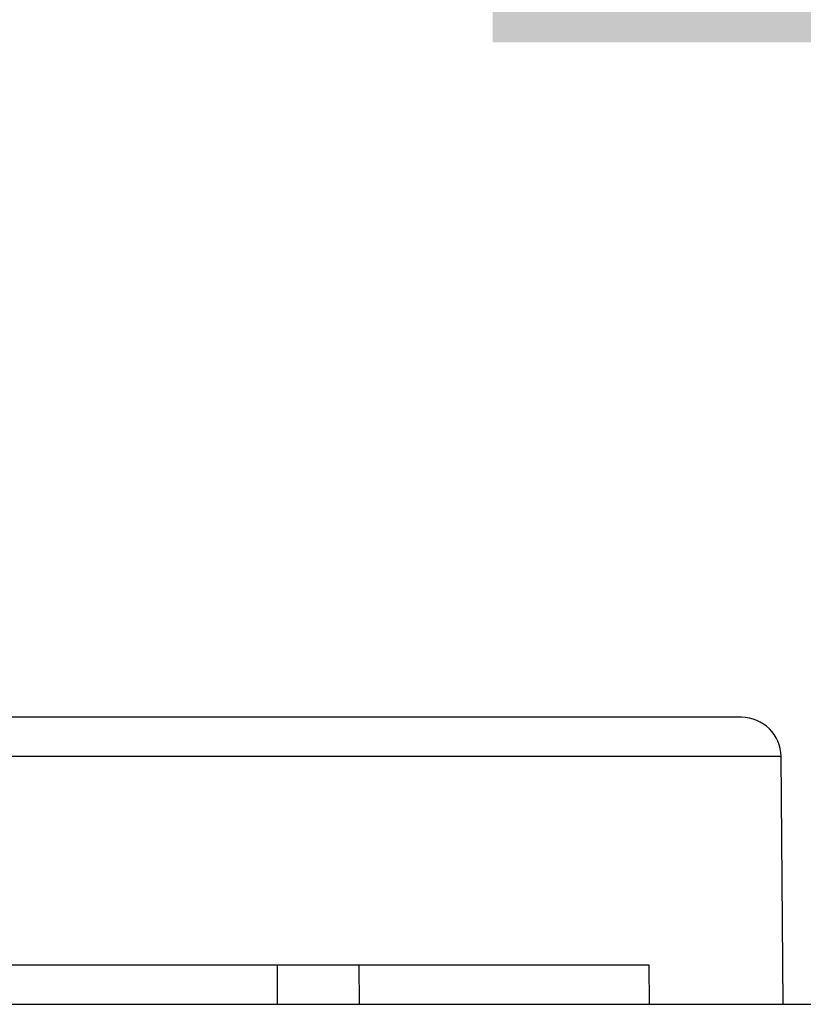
# Model space of a CAD drawing. Header units: centimetres. Extents: x 4745 to 39369, y 17389 to 19524.
# Tile 153 of 188: x 37017 to 37028, y 18683 to 18698. Entities that reach past the tile are written whole.
import ezdxf
from ezdxf import colors
from ezdxf.entities.mleader import LeaderData, LeaderLine
from ezdxf.math import Vec2, Vec3

# ---------------------------------------------------------------- set-up
doc = ezdxf.new("R2010")
doc.units = ezdxf.units.CM
doc.layers.add('$_urządzenia', color=250, linetype='Continuous')
doc.layers.add('IS_Opis', color=250, linetype='Continuous', lineweight=9)
doc.styles.add('styl1', font='ARIALN.TTF')

# ---------------------------------------------------------------- blocks, each defined once
blk = doc.blocks.new('A$C92957c0b')
at = {"layer": '$_urządzenia'}
for p, q in [((55, 0), (-55, 0)), ((88.535, 0), (55, 0)), ((92.535, -3.965), (-92.535, -3.965)), ((92.753, -29), (92.535, -3.965)), ((13.679, -25), (79.175, -25)), ((41.656, -29), (41.661, -25)), ((49.943, -29), (49.914, -25)), ((79.175, -25), (79.205, -29)), ((0, -29), (298.6, -29))]:
    blk.add_line(p, q, dxfattribs=at)
blk.add_arc((88.535, -4), 4, 0.5, 90, dxfattribs=at)

msp = doc.modelspace()

# ---------------------------------------------------------------- block references
at = {"layer": '$_urządzenia', "xscale": 0.15, "yscale": 0.15, "zscale": 0.15}
msp.add_blockref('A$C92957c0b', (37014.279, 18687.776), dxfattribs=at)

# ---------------------------------------------------------------- leaders
at = {"layer": 'IS_Opis'}
ml = msp.add_multileader_mtext('Standard', dxfattribs=at)
ml.set_content('2', color=256, style='styl1')
ml.set_leader_properties()
ml.build(insert=Vec2(0, 0))
ml.multileader.update_dxf_attribs({"dogleg_length": 5, "arrow_head_size": 10})
ctx = ml.context
ctx.base_point, ctx.char_height, ctx.arrow_head_size, ctx.landing_gap_size, ctx.plane_origin = Vec3(37017.926, 18705.509), 15, 10, 5, Vec3(37055.531, 18686.925)
notes = []
notes.append((ctx, [(1, (1, 1, 0), (37014.279, 18705.509), (1, 0), 3.647, [(0, [(37014.279, 18684.936)], 0, [])])]))
ctx.mtext.insert, ctx.mtext.flow_direction = Vec3(37022.926, 18713.009), 5
for ctx, leaders in notes:
    for number, flags, end, landing, length, lines in leaders:
        leader = LeaderData()
        leader.index, (leader.has_last_leader_line, leader.has_dogleg_vector, leader.attachment_direction) = number, flags
        leader.last_leader_point, leader.dogleg_vector, leader.dogleg_length = Vec3(end), Vec3(landing), length
        for number, points, colour, breaks in lines:
            line = LeaderLine()
            line.index, line.vertices, line.color, line.breaks = number, Vec3.list(points), colors.encode_raw_color(colour), breaks
            leader.lines.append(line)
        ctx.leaders.append(leader)

doc.saveas('drawing.dxf')
